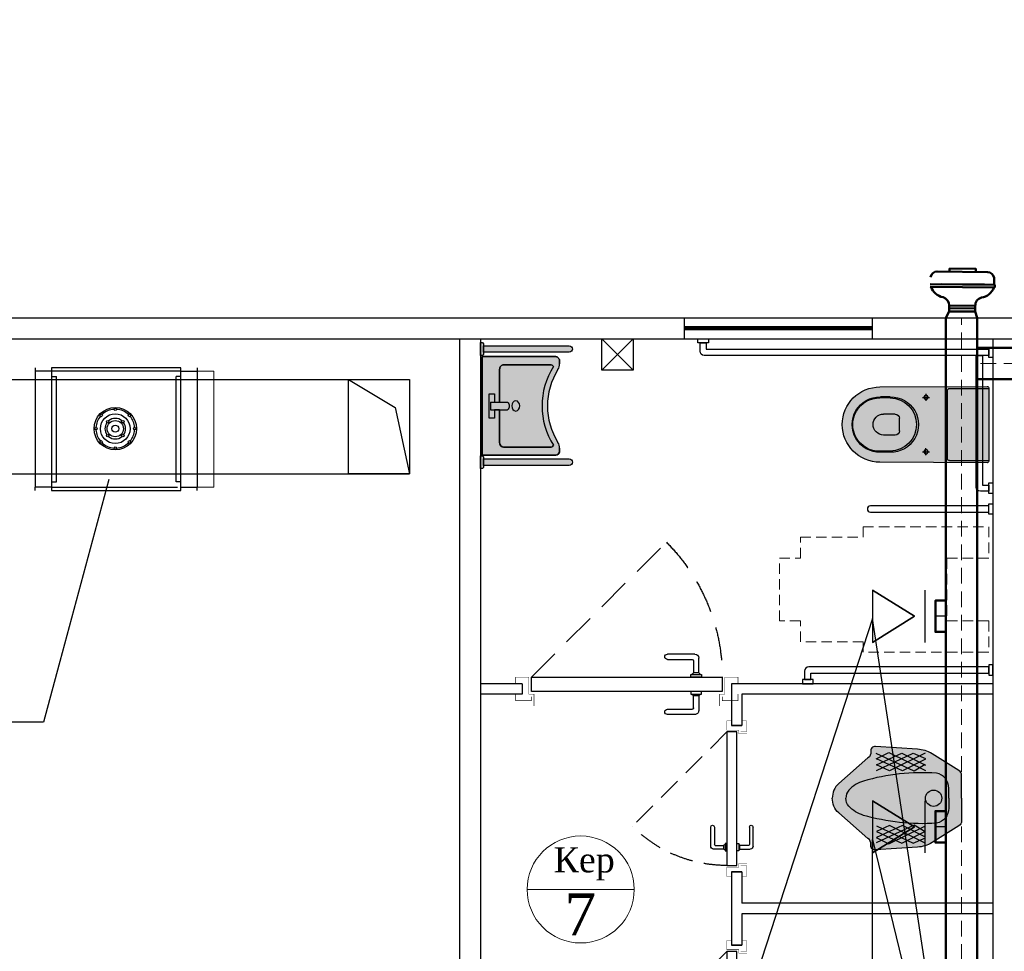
# Model space of a CAD drawing. Extents: x 4114239 to 5838486, y 780458 to 1383318.
# Tile 207 of 231: x 4562056 to 4566763, y 1290387 to 1294843. Entities that reach past the tile are written whole.
import ezdxf
from ezdxf import colors
from ezdxf.entities.mleader import LeaderData, LeaderLine
from ezdxf.math import Vec2, Vec3

# ---------------------------------------------------------------- set-up
doc = ezdxf.new("R2010")
doc.units = 0
doc.header["$MEASUREMENT"] = 0
for name, pattern in [('ACAD_ISO04W100', [30, 24, -3, 0, -3]), ('Beruniy Xref$0$DASHED', [19.049999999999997, 12.7, -6.349999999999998]), ('DASHED', [0.75, 0.5, -0.25]), ('HIDDEN', [0.375, 0.25, -0.125])]:
    doc.linetypes.add(name, pattern=pattern)
for name, color, linetype, lineweight in [('.', 7, 'Continuous', 15), ('100_FURNITURE', 15, 'Continuous', 20), ('_0', 7, 'Continuous', 15), ('Text 1', 172, 'Continuous', 25), ('Сантехника', 5, 'Continuous', 13), ('Стены', 5, 'Continuous', 30)]:
    doc.layers.add(name, color=color, linetype=linetype, lineweight=lineweight)
doc.layers.add('Oborudovan', color=7, linetype='Continuous', lineweight=50, true_color=0x73109e)
doc.layers.add('Vozduhovod', color=7, linetype='Continuous', lineweight=50, true_color=0x168d87)
for name, color, linetype in [('Аксонометрия', 7, 'Continuous'), ('Вытяжная', 5, 'Continuous'), ('Осевая линия', 7, 'ACAD_ISO04W100'), ('РАЗРЕЗ', 7, 'Continuous'), ('сан.техника', 146, 'Continuous')]:
    doc.layers.add(name, color=color, linetype=linetype)
doc.styles.add('TIEMS', font='times.ttf')
doc.styles.add('TIMES NEW', font='times.ttf')
doc.linetypes.add('GOST2.303 3', pattern='A,0.001,[1,GOST 2.303-68.shx,S=1,R=0,X=0,Y=0],-26', length=26.001)

# ---------------------------------------------------------------- blocks, each defined once
blk = doc.blocks.new('gzgzvfzdv')
at = {"layer": '.', "linetype": 'ByBlock', "lineweight": 25, "true_color": 0xffffff}
h = blk.add_hatch(color=7, dxfattribs=at)
h.dxf.hatch_style = 1
edge = h.paths.add_edge_path()
edge.add_arc((-175.5672111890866, -7.000245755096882), 7.000000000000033, 90.00008020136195, 180.3219429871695)
edge.add_line((-182.5671006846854, -7.039578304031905), (-179.9992721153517, -520.0002519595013))
edge.add_arc((0.0007278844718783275, -519.9999999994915), 180, 180.000080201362, 360.000080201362)
edge.add_line((180.0007278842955, -519.9997480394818), (182.5671203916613, -7.039067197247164))
edge.add_arc((175.5672307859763, -6.99975424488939), 6.999999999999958, -0.321782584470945, 90.00008020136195)
edge.add_line((175.5672209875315, 0.0002457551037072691), (-175.5672209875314, -0.000245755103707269))
at = {"layer": 'сан.техника'}
for p, q in [((172.630262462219, -187.5026480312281), (172.6299999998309, 0.0002416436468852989)), ((-172.6297375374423, -187.5031313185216), (-172.6299999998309, -0.0002416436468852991)), ((-172.629712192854, -205.6092823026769), (172.6302878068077, -205.6087990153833)), ((-162.6297235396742, -197.5031173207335), (162.6302764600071, -197.5026620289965)), ((-146.9995800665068, -300.0002057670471), (-112.9995800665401, -300.0001581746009)), ((-129.9995562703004, -317.0001819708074), (-129.9996038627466, -283.0001819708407)), ((147.0004199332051, -299.999794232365), (113.0004199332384, -299.9998418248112)), ((130.0004437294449, -316.9998180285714), (130.0003961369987, -282.9998180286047)), ((-132.629341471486, -470.4522601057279), (-132.629274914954, -518.0001856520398)), ((-127.6293414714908, -470.4522531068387), (-127.6292721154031, -520.0001786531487)), ((-49.9993745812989, -446.7985822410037), (-49.99929598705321, -502.9462393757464)), ((-29.99940257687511, -426.7985542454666), (30.00059742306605, -426.7984702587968)), ((50.00062541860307, -446.7984422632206), (50.00070401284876, -502.9460993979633)), ((127.6306585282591, -470.4518957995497), (127.6307278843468, -519.9998213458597)), ((132.6306585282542, -470.4518888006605), (132.6307250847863, -517.9998143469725))]:
    blk.add_line(p, q, dxfattribs=at)
blk.add_lwpolyline([(-175.5672209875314, -0.000245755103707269, 0.4158598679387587), (-182.5671006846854, -7.039578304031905), (-179.9992721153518, -520.0002519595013, 1), (180.0007278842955, -519.9997480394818), (182.5671203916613, -7.039067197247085, 0.4158598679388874), (175.5672209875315, 0.0002457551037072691)], format="xyb", close=True, dxfattribs=at)
for centre in [(-129.9995800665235, -300.000181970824), (130.0004199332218, -299.9998180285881)]:
    blk.add_circle(centre, 9.999999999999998, dxfattribs=at)
for centre, radius, start, end in [((-162.6297375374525, -187.5031173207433), 9.999999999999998, 180.0000802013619, 270.000080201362), ((162.6302624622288, -187.5026620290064), 9.999999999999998, 270.000080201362, 8.020136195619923e-05), ((0.0006552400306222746, -468.1028777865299), 132.6508033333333, 358.9853400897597, 181.0148203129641), ((0.000662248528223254, -473.1097420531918), 127.6576676, 1.192990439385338, 178.8071699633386), ((-29.9993745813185, -446.798554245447), 20, 90.00008020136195, 180.0000802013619), ((30.00062541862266, -446.7984702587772), 20, 8.020136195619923e-05, 90.00008020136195), ((0.0007040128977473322, -502.9461693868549), 49.99999999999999, 180.0000802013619, 270.000080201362), ((0.0007040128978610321, -502.9461693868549), 49.99999999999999, 270.000080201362, 8.020136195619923e-05), ((0.0007283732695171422, -520.3491966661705), 132.6508033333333, 178.9853400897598, 1.014820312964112), ((0.0007311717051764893, -522.3483965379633), 127.6516034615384, 178.9459547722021, 1.054205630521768)]:
    blk.add_arc(centre, radius, start, end, dxfattribs=at)
blk = doc.blocks.new('sdfhshsggfsfda')
at = {"layer": '100_FURNITURE', "color": 252, "linetype": 'DASHED', "lineweight": 0, "ltscale": 100}
blk.add_lwpolyline([(-150.0000011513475, -1019.999999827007), (149.9999988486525, -1020.000000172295), (149.9999989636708, -920.0000001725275), (249.9999989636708, -920.0000002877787), (249.9999993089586, -620.0000002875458), (299.9999993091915, -620.000000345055), (300, -20.00000034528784), (149.9999999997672, -20.00000017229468), (149.9999997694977, -220.0000001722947), (-150.0000002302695, -219.9999998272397), (-150.0000000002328, -19.99999982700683), (-300, -19.99999965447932), (-300.0000006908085, -619.9999996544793), (-250.0000006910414, -619.9999997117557), (-250.0000010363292, -919.9999997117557), (-150.0000010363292, -919.9999998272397)], close=True, dxfattribs=at)
blk = doc.blocks.new('dfwsgdsfgsdfgfds')
at = {"layer": 'сан.техника'}
for points in [[(-1569.99999925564, -880.0000006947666, -0.4142135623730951), (-1589.99999925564, -900.0000006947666), (-1629.999999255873, -900.0000006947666), (-1629.999999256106, -870.0000006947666), (-1599.999999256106, -870.0000006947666), (-1599.999999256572, -20.00000069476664), (-1569.999999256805, -20.00000069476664), (-1569.99999925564, -880.0000006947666)], [(-730.0000007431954, -60.00000069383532, 0.4142135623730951), (-710.0000007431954, -80.00000069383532), (-80.00000074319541, -80.00000069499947), (-80.00000074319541, -50.00000069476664), (-700.0000007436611, -50.00000069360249), (-700.0000007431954, -20.00000069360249), (-730.0000007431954, -20.00000069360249), (-730.0000007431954, -60.00000069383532)], [(-80.00000074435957, -1380.000000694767, 0.4142135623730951), (-60.00000074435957, -1400.000000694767), (-20.00000074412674, -1400.000000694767), (-20.00000074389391, -1370.000000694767), (-50.00000074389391, -1370.000000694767), (-50.00000074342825, -20.00000069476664), (-80.00000074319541, -20.00000069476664), (-80.00000074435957, -1380.000000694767)]]:
    blk.add_lwpolyline(points, format="xyb", dxfattribs=at)
for points in [[(-1609.999999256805, -6.94766640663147e-07), (-1559.999999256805, -6.945338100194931e-07), (-1559.999999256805, -20.00000069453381), (-1609.999999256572, -20.00000069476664)], [(-790.0000007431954, -6.936024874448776e-07), (-840.0000007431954, -6.933696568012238e-07), (-840.0000007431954, -20.00000069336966), (-790.0000007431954, -20.00000069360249)], [(-690.0000007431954, -6.936024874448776e-07), (-740.0000007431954, -6.936024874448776e-07), (-740.0000007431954, -20.00000069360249), (-690.0000007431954, -20.00000069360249)], [(-40.00000074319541, -6.94766640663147e-07), (-90.00000074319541, -6.945338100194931e-07), (-90.00000074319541, -20.00000069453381), (-40.00000074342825, -20.00000069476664)], [(-1649.999999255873, -910.0000006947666), (-1649.999999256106, -860.0000006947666), (-1629.999999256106, -860.0000006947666), (-1629.999999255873, -910.0000006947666)], [(-7.441267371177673e-07, -1410.000000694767), (-7.438939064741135e-07, -1360.000000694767), (-20.00000074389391, -1360.000000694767), (-20.00000074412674, -1410.000000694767)]]:
    blk.add_lwpolyline(points, close=True, dxfattribs=at)
blk.add_lwpolyline([(-830.0000007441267, -585.0000006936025), (-830.0000007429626, -20.00000069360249), (-800.0000007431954, -20.00000069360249), (-800.0000007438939, -585.0000006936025, -0.414213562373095), (-815.0000007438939, -600.0000006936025), (-815.0000007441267, -600.0000006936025, -0.4142135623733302)], format="xyb", close=True, dxfattribs=at)
blk = doc.blocks.new('asdgagasdfds')
at = {"layer": '.', "linetype": 'ByBlock', "lineweight": 25, "true_color": 0xffffff}
h = blk.add_hatch(color=7, dxfattribs=at)
h.dxf.hatch_style = 1
edge = h.paths.add_edge_path()
edge.add_line((0, 0), (0, 110.1795711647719))
edge.add_arc((-25.8147996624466, 110.1795711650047), 25.8147996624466, 359.9999999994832, 418.0286092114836)
edge.add_line((-12.14597304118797, 132.0785907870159), (-141.0807424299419, 212.5564860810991))
edge.add_arc((-215.5507470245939, 93.2470429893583), 140.6432536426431, 418.0286092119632, 448.0897771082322)
edge.add_line((-210.8626147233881, 233.812138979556), (-411.1062492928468, 247.4764866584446))
edge.add_arc((-412.5825429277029, 225.8422008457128), 21.68459742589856, 446.096267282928, 551.103730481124)
edge.add_arc((-460.2287468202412, 216.4911656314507), 26.87055271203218, 298.2408080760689, 371.10373048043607, ccw=False)
edge.add_line((-447.5141832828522, 192.8191045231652), (-587.0779278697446, 69.83999257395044))
edge.add_arc((-527.4508908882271, 2.171813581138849), 90.19072007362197, 491.3854718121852, 541.3798291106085)
edge.add_arc((-527.4508908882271, -2.171813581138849), 90.19072007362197, 538.6201708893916, 588.6145281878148)
edge.add_line((-587.0779278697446, -69.83999257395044), (-447.5141832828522, -192.8191045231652))
edge.add_arc((-460.2287468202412, -216.4911656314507), 26.87055271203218, 348.89626951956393, 421.7591919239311, ccw=False)
edge.add_arc((-412.5825429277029, -225.8422008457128), 21.68459742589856, 528.8962695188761, 633.9037327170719)
edge.add_line((-411.1062492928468, -247.4764866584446), (-210.8626147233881, -233.812138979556))
edge.add_arc((-215.5507470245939, -93.2470429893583), 140.6432536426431, 271.9102228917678, 301.9713907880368)
edge.add_line((-141.0807424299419, -212.5564860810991), (-12.14597304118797, -132.0785907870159))
edge.add_arc((-25.8147996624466, -110.1795711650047), 25.8147996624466, 301.9713907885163, 360.0000000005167)
edge.add_line((0, -110.1795711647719), (0, 0))
at = {"layer": 'сан.техника'}
for p, q in [((-408.0722536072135, 188.2643162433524), (-347.3923636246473, 218.6295285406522)), ((-226.0325884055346, 129.0521544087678), (-408.0722536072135, 214.0747488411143)), ((-406.5552557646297, 132.0886799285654), (-230.5835771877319, 215.5930116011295)), ((-406.5552557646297, 159.4173667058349), (-285.1954805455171, 215.5930116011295)), ((-347.3923636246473, 218.6295285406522), (-171.4206850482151, 132.0886799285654)), ((-174.4546807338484, 215.5930116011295), (-344.3583726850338, 130.5704171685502)), ((-285.1954805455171, 215.5930116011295), (-171.4206850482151, 157.8991039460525)), ((-230.5835771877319, 215.5930116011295), (-171.4206850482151, 189.7825790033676)), ((-282.1614848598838, 130.5704171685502), (-406.5552557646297, 188.2643162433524)), ((-344.3583726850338, 130.5704171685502), (-406.5552557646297, 159.4173667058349)), ((-171.4206850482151, 186.7460620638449), (-282.1614848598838, 130.5704171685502)), ((-174.4546807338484, 160.9356294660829), (-226.0325884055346, 129.0521544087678)), ((-226.0325884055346, -129.0521544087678), (-408.0722536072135, -214.0747488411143)), ((-344.3583726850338, -130.5704171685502), (-406.5552557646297, -159.4173667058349)), ((-282.1614848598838, -130.5704171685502), (-406.5552557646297, -188.2643162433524)), ((-406.5552557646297, -132.0886799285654), (-230.5835771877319, -215.5930116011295)), ((-347.3923636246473, -218.6295285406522), (-171.4206850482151, -132.0886799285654)), ((-174.4546807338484, -215.5930116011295), (-344.3583726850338, -130.5704171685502)), ((-171.4206850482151, -186.746062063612), (-282.1614848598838, -130.5704171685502)), ((-174.4546807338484, -160.9356294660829), (-226.0325884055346, -129.0521544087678)), ((-408.0722536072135, -188.2643162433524), (-347.3923636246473, -218.6295285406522)), ((-406.5552557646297, -159.4173667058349), (-285.1954805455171, -215.5930116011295)), ((-285.1954805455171, -215.5930116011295), (-171.4206850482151, -157.8991039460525)), ((-230.5835771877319, -215.5930116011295), (-171.4206850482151, -189.7825790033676))]:
    blk.add_line(p, q, dxfattribs=at)
for points in [[(0, 0), (0, 110.1795711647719, 0.2587507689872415), (-12.14597304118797, 132.0785907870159), (-141.0807424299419, 212.5564860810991, 0.1319240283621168), (-210.8626147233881, 233.812138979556), (-411.1062492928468, 247.4764866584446, 0.4931859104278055), (-433.8612074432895, 221.6660540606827, -0.3290875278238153), (-447.5141832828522, 192.8191045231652), (-587.0779278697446, 69.83999257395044, 0.2216688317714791), (-617.6154582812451, 0, 0.08890636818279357)], [(-60.67988998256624, 0), (-60.67988998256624, 47.06608549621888, 0.3548112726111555), (-119.8427821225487, 119.942595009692, 0.08551412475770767), (-468.7521435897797, 81.98607749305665, 0.1429113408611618), (-538.5340158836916, 37.95651751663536, 0.1797639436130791), (-553.1814982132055, 0, 0.4439485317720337)], [(0, 0), (0, -110.1795711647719, -0.2587507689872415), (-12.14597304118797, -132.0785907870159), (-141.0807424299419, -212.5564860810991, -0.1319240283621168), (-210.8626147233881, -233.812138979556), (-411.1062492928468, -247.4764866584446, -0.4931859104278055), (-433.8612074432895, -221.6660540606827, 0.3290875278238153), (-447.5141832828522, -192.8191045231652), (-587.0779278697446, -69.83999257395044, -0.2216688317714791), (-617.6154582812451, 0, -0.08890636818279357)], [(-60.67988998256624, 0), (-60.67988998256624, -47.06608549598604, -0.3548112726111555), (-119.8427821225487, -119.942595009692, -0.08551412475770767), (-468.7521435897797, -81.98607749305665, -0.1429113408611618), (-538.5340158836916, -37.95651751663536, -0.1797639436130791), (-553.1814982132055, 0, -0.4439485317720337)]]:
    blk.add_lwpolyline(points, format="xyb", dxfattribs=at)
blk.add_circle((-133.4957579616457, 0), 39.03259394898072, dxfattribs=at)
blk = doc.blocks.new('*U1886')
at = {"color": 0}
for p, q in [((-131.0000000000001, 11.79640494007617), (-141.5000000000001, 11.79640494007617)), ((-141.5000000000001, 9.796404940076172), (-132.0000000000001, 9.796404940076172)), ((-131.5000000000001, 9.296404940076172), (-131.5000000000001, 4.596404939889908)), ((-129.5000000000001, 4.596404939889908), (-129.5000000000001, 10.29640494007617)), ((-197.0000000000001, 0), (-197.0000000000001, 4.000000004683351)), ((-132.5000000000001, 3), (-132.5000000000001, 4)), ((-132.5000000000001, 4), (-128.5000000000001, 4)), ((-132.0000000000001, 4.099999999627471), (-132.0000000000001, 4)), ((-129.5000000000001, 4.599999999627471), (-131.5000000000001, 4.599999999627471)), ((-129.0000000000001, 4), (-129.0000000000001, 4.099999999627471)), ((-128.5000000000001, 4), (-128.5000000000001, 3)), ((-117.0000000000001, 0), (-117.0000000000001, 4.000000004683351)), ((-132.5000000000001, -2.5), (-132.5000000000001, -3.5)), ((-128.5000000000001, -2.5), (-132.5000000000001, -2.5)), ((-132.5000000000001, -3.5), (-128.5000000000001, -3.5)), ((-132.0000000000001, -3.599999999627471), (-132.0000000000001, -3.5)), ((-129.0000000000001, -3.5), (-129.0000000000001, -3.599999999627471)), ((-128.5000000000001, -3.5), (-128.5000000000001, -2.5)), ((-131.5000000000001, -8.796404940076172), (-131.5000000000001, -4.096404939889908)), ((-129.5000000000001, -4.099999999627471), (-131.5000000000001, -4.099999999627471)), ((-129.5000000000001, -4.096404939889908), (-129.5000000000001, -9.796404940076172)), ((-141.5000000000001, -9.296404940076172), (-132.0000000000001, -9.296404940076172)), ((-131.0000000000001, -11.29640494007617), (-141.5000000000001, -11.29640494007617))]:
    blk.add_line(p, q, dxfattribs=at)
at = {"color": 0, "linetype": 'Beruniy Xref$0$DASHED'}
blk.add_line((-193.5, -2.5), (-141.881204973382, -54.11879502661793), dxfattribs=at)
at = {"color": 0, "const_width": 0.2}
for points in [[(-199.4999999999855, 0), (-199.4999999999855, -2.499999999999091), (-194.5, -2.5), (-194.4999999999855, 3.999999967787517), (-192.4999999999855, 3.999999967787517), (-192.4999999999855, 8.499999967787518)], [(-114.5000000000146, 0), (-114.5000000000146, -2.499999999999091), (-119.5000000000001, -2.5), (-119.5000000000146, 3.999999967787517), (-121.5000000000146, 3.999999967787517), (-121.5000000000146, 8.499999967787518)], [(-193.4999999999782, 4.999999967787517), (-193.4999999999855, 6.500000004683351), (-199.4999999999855, 6.500000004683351), (-199.4999999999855, 4.000000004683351)], [(-120.5000000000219, 4.999999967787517), (-120.5000000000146, 6.500000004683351), (-114.5000000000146, 6.500000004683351), (-114.5000000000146, 4.000000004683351)]]:
    blk.add_lwpolyline(points, dxfattribs=at)
at = {"color": 0}
blk.add_lwpolyline([(-193.5, 3), (-193.5, -2.5), (-120.5000000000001, -2.5), (-120.5000000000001, 3), (-193.5, 3)], dxfattribs=at)
for centre, radius, start, end in [((-141.5000000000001, 10.79640494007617), 1, 90.00000000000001, 270), ((-131.0000000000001, 10.29640494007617), 1.5, 0, 90.00000000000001), ((-132.0000000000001, 9.296404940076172), 0.5, 0, 90.00000000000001), ((-131.5000000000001, 4.099999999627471), 0.5, 90.00000000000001, 180), ((-129.5000000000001, 4.099999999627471), 0.5, 0, 90.00000000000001), ((-131.5000000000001, -3.599999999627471), 0.5, 180, 270), ((-129.5000000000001, -3.599999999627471), 0.5, 270, 0), ((-141.5000000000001, -10.29640494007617), 1, 90.00000000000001, 270), ((-132.0000000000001, -8.796404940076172), 0.5, 270, 0), ((-131.0000000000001, -9.796404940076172), 1.5, 270, 0)]:
    blk.add_arc(centre, radius, start, end, dxfattribs=at)
at = {"color": 0, "linetype": 'Beruniy Xref$0$DASHED'}
blk.add_arc((-193.5, -2.5), 73, 315.0000000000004, 0, dxfattribs=at)
blk = doc.blocks.new('*U1887')
at = {"color": 0, "linetype": 'Beruniy Xref$0$DASHED'}
blk.add_line((-193.5, 2.5), (-141.881204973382, 54.11879502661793), dxfattribs=at)
at = {"color": 0}
for p, q in [((-131.0000000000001, 11.29640494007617), (-141.5000000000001, 11.29640494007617)), ((-141.5000000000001, 9.296404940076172), (-132.0000000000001, 9.296404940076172)), ((-131.5000000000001, 8.796404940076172), (-131.5000000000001, 4.096404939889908)), ((-129.5000000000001, 4.096404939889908), (-129.5000000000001, 9.796404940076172)), ((-197.0000000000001, 0), (-197.0000000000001, -5.714285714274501)), ((-132.5000000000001, 2.5), (-132.5000000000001, 3.5)), ((-132.5000000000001, 3.5), (-128.5000000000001, 3.5)), ((-128.5000000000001, 2.5), (-132.5000000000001, 2.5)), ((-132.0000000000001, 3.599999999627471), (-132.0000000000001, 3.5)), ((-129.5000000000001, 4.099999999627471), (-131.5000000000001, 4.099999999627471)), ((-129.0000000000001, 3.5), (-129.0000000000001, 3.599999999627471)), ((-128.5000000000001, 3.5), (-128.5000000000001, 2.5)), ((-117.0000000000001, 0), (-117.0000000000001, -5.714285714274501)), ((-132.5000000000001, -3), (-132.5000000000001, -4)), ((-132.5000000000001, -4), (-128.5000000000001, -4)), ((-132.0000000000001, -4.099999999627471), (-132.0000000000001, -4)), ((-131.5000000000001, -9.296404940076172), (-131.5000000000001, -4.596404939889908)), ((-129.5000000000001, -4.599999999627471), (-131.5000000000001, -4.599999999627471)), ((-129.5000000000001, -4.596404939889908), (-129.5000000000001, -10.29640494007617)), ((-129.0000000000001, -4), (-129.0000000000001, -4.099999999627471)), ((-128.5000000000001, -4), (-128.5000000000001, -3)), ((-141.5000000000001, -9.796404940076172), (-132.0000000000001, -9.796404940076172)), ((-131.0000000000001, -11.79640494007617), (-141.5000000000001, -11.79640494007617))]:
    blk.add_line(p, q, dxfattribs=at)
at = {"color": 0, "const_width": 0.2}
for points in [[(-199.4999999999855, 0), (-199.4999999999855, 2.499999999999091), (-194.5, 2.5), (-194.4999999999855, -3.999999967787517), (-192.4999999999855, -3.999999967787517), (-192.4999999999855, -8.499999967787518)], [(-114.5000000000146, 0), (-114.5000000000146, 2.499999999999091), (-119.5000000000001, 2.5), (-119.5000000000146, -3.999999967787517), (-121.5000000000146, -3.999999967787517), (-121.5000000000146, -8.499999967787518)], [(-193.4999999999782, -4.999999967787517), (-193.4999999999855, -8.214285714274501), (-199.4999999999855, -8.214285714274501), (-199.4999999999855, -5.714285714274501)], [(-120.5000000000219, -4.999999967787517), (-120.5000000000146, -8.214285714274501), (-114.5000000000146, -8.214285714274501), (-114.5000000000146, -5.714285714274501)]]:
    blk.add_lwpolyline(points, dxfattribs=at)
at = {"color": 0}
blk.add_lwpolyline([(-193.5, -3), (-193.5, 2.5), (-120.5000000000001, 2.5), (-120.5000000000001, -3), (-193.5, -3)], dxfattribs=at)
at = {"color": 0, "linetype": 'Beruniy Xref$0$DASHED'}
blk.add_arc((-193.5, 2.5), 73, 0, 44.99999999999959, dxfattribs=at)
at = {"color": 0}
for centre, radius, start, end in [((-141.5000000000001, 10.29640494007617), 1, 90, 270), ((-131.0000000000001, 9.796404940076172), 1.5, 0, 90), ((-132.0000000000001, 8.796404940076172), 0.5, 0, 90), ((-131.5000000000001, 3.599999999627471), 0.5, 90, 180), ((-129.5000000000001, 3.599999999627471), 0.5, 0, 90), ((-131.5000000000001, -4.099999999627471), 0.5, 180, 270), ((-129.5000000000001, -4.099999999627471), 0.5, 270, 0), ((-141.5000000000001, -10.79640494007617), 1, 90, 270), ((-132.0000000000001, -9.296404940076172), 0.5, 270, 0), ((-131.0000000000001, -10.29640494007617), 1.5, 270, 0)]:
    blk.add_arc(centre, radius, start, end, dxfattribs=at)
blk = doc.blocks.new('21')
at = {"layer": '.', "lineweight": 30, "transparency": 33554687}
h = blk.add_hatch(color=1, dxfattribs=at)
h.dxf.hatch_style = 1
h.set_gradient(color1=(255, 255, 255), one_color=1, tint=1)
h.paths.add_polyline_path([(3499544.730136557, -1424689.234497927), (3499557.430136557, -1424689.234497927), (3499557.430136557, -1424613.034497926), (3499544.730136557, -1424613.034497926), (3499538.380136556, -1424619.384497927), (3499538.380136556, -1424682.884497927)])
edge = h.paths.add_edge_path()
edge.add_line((3499538.380136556, -1424670.181612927), (3499538.380136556, -1424632.087382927))
edge.add_line((3499538.380136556, -1424632.087382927), (3499026.380136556, -1424632.087382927))
edge.add_arc((3499026.380136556, -1424651.134497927), 19.04711499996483, 89.99999999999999, 270)
edge.add_line((3499026.380136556, -1424670.181612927), (3499538.380136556, -1424670.181612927))
blk.add_lwpolyline([(3499544.730136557, -1424689.234497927), (3499557.430136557, -1424689.234497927), (3499557.430136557, -1424613.034497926), (3499544.730136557, -1424613.034497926), (3499538.380136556, -1424619.384497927), (3499538.380136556, -1424682.884497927)], close=True)
blk.add_lwpolyline([(3499538.380136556, -1424670.181612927), (3499538.380136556, -1424632.087382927), (3499026.380136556, -1424632.087382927, 1), (3499026.380136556, -1424670.181612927)], format="xyb", close=True)
at = {"layer": '_0', "color": 0, "lineweight": 25}
for points in [[(3499557.430136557, -1424613.034497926), (3499544.730136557, -1424613.034497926), (3499538.380136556, -1424619.384497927), (3499538.380136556, -1424682.884497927), (3499544.730136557, -1424689.234497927), (3499557.430136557, -1424689.234497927)], [(3499557.430136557, -1424613.034497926), (3499557.430136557, -1424689.234497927)], [(3499026.380136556, -1424670.181612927), (3499538.380136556, -1424670.181612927), (3499538.380136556, -1424632.087382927), (3499026.380136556, -1424632.087382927)]]:
    blk.add_lwpolyline(points, dxfattribs=at)
blk.add_lwpolyline([(3499538.380136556, -1424632.087382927), (3499538.380136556, -1424670.181612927)], close=True, dxfattribs=at)
blk.add_arc((3499026.380136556, -1424651.134497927), 19.04711499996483, 90, 270, dxfattribs=at)
blk = doc.blocks.new('Rac7')
at = {"layer": '.', "lineweight": 30, "transparency": 33554687}
h = blk.add_hatch(color=1, dxfattribs=at)
h.dxf.hatch_style = 1
h.set_gradient(color1=(255, 255, 255), one_color=1, tint=1)
edge = h.paths.add_edge_path()
edge.add_line((-38988.30350479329, -23808.42117611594), (-38999.94733869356, -23808.42117611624))
edge.add_arc((-38999.94733869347, -23868.42117611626), 60.00000000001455, 90.00000000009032, 122.2280471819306)
edge.add_arc((-39230.96035782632, -23501.9766628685), 373.1842521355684, 237.7719528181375, 302.22804718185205, ccw=False)
edge.add_arc((-39461.97337695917, -23868.42117611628), 60.00000000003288, 57.77195281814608, 89.99999999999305)
edge.add_line((-39461.97337695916, -23808.42117611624), (-39473.61721086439, -23808.42117611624))
edge.add_ellipse((-39473.61721085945, -23829.60549407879), major_axis=(-26.96185922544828, -9.842192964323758e-12), ratio=0.7857142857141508, start_angle=269.9999999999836, end_angle=359.9999999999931)
edge.add_line((-39500.5790700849, -23829.60549407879), (-39500.5790700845, -24232.10769044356))
edge.add_line((-39500.5790700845, -24232.10769044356), (-38961.34164556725, -24232.10769044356))
edge.add_line((-38961.34164556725, -24232.10769044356), (-38961.34164556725, -23829.60549408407))
edge.add_ellipse((-38988.30350479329, -23829.60549407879), major_axis=(-26.96185922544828, -9.842192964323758e-12), ratio=0.7857142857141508, start_angle=179.9999999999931, end_angle=269.9999999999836)
at = {"lineweight": 25}
for p, q in [((-39461.97337695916, -23808.42117611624), (-39473.61721086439, -23808.42117611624)), ((-39473.61721085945, -23808.42117611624), (-39461.97337695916, -23808.42117611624)), ((-38988.30350479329, -23808.42117611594), (-38999.94733869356, -23808.42117611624)), ((-38999.94733869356, -23808.42117611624), (-38988.30350479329, -23808.42117611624)), ((-39500.5790700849, -23829.60549407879), (-39500.5790700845, -24232.10769044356)), ((-39500.5790700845, -24232.10769044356), (-39500.5790700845, -23829.60549407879)), ((-39456.5234781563, -24114.9241397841), (-39456.52347815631, -23859.14371952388)), ((-39456.5234781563, -23859.14371952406), (-39456.5234781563, -24114.924139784)), ((-39005.3972374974, -23859.14371952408), (-39005.39723749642, -24114.92413978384)), ((-39005.39723749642, -24114.92413978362), (-39005.3972374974, -23859.14371952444)), ((-38961.34164556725, -24232.10769044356), (-38961.34164556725, -23829.60549408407)), ((-38961.34164556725, -23829.60549407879), (-38961.34164556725, -24232.10769044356)), ((-39252.52984520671, -24136.10845774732), (-39429.56161893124, -24136.10845774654)), ((-39429.56161893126, -24136.10845774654), (-39252.52984520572, -24136.10845774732)), ((-39252.52984520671, -24185.89597805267), (-39252.52984520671, -24093.57448542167)), ((-39252.52984520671, -24164.01005671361), (-39252.52984520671, -24136.10845774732)), ((-39209.39087044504, -24185.89597805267), (-39209.39087044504, -24093.57448542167)), ((-39032.35909672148, -24136.10845774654), (-39209.39087044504, -24136.10845774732)), ((-39209.39087044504, -24136.10845774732), (-39209.39087044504, -24164.01005671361)), ((-39209.39087044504, -24136.10845774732), (-39032.35909672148, -24136.10845774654)), ((-39297.04374571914, -24193.54828215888), (-39297.04374571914, -24164.01005671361)), ((-39297.04374571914, -24164.01005671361), (-39252.52984520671, -24164.01005671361)), ((-39297.04374571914, -24164.01005671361), (-39252.52984520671, -24164.01005671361)), ((-39297.04374571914, -24193.54828215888), (-39297.04374571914, -24164.01005671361)), ((-39164.87696993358, -24193.54828215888), (-39297.04374571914, -24193.54828215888)), ((-39164.87696993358, -24193.54828215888), (-39297.04374571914, -24193.54828215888)), ((-39252.52984520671, -24185.89597805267), (-39209.39087044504, -24185.89597805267)), ((-39209.39087044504, -24164.01005671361), (-39164.87696993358, -24164.01005671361)), ((-39209.39087044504, -24164.01005671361), (-39164.87696993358, -24164.01005671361)), ((-39164.87696993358, -24164.01005671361), (-39164.87696993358, -24193.54828215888)), ((-39164.87696993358, -24164.01005671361), (-39164.87696993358, -24193.54828215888)), ((-39500.5790700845, -24232.10769044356), (-38961.34164556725, -24232.10769044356)), ((-38961.34164556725, -24232.10769044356), (-39500.5790700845, -24232.10769044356))]:
    blk.add_line(p, q, dxfattribs=at)
for centre, radius, start, end in [((-39461.97337695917, -23868.42117611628), 60.00000000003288, 57.77195281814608, 89.99999999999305), ((-39461.97337695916, -23868.42117611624), 60, 57.77195281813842, 90), ((-39230.96035782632, -23501.9766628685), 373.1842521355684, 237.7719528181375, 302.228047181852), ((-39230.96035782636, -23501.97666286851), 373.1842521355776, 237.7719528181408, 302.2280471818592), ((-38999.94733869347, -23868.42117611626), 60.00000000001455, 90.00000000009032, 122.2280471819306), ((-38999.94733869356, -23868.42117611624), 60, 90, 122.2280471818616), ((-39230.96035782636, -23501.97666286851), 402.7224775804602, 237.7087416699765, 302.2912583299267), ((-39230.96035782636, -23501.97666286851), 402.7224775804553, 237.708741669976, 302.2912583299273)]:
    blk.add_arc(centre, radius, start, end, dxfattribs=at)
for centre, major_axis, ratio, start_param, end_param in [((-39473.61721085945, -23829.60549407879), (-26.96185922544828, -9.842192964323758e-12), 0.7857142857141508, 4.712388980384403, 6.283185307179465), ((-38988.30350479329, -23829.60549407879), (-26.96185922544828, -9.842192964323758e-12), 0.7857142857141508, 3.141592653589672, 4.712388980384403), ((-39429.56161893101, -23859.14371952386), (-26.96185922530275, -1.743337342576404e-11), 0.7857142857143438, 5.37293991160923, 6.28318530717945), ((-39032.359096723, -23859.14371952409), (-26.9618592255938, -1.341028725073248e-11), 0.7857142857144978, 3.141592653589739, 4.051838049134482), ((-39429.56161893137, -24114.9241397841), (-26.96185922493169, -8.477217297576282e-12), 0.7857142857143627, 6.283185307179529, 7.853981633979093), ((-39032.3590967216, -24114.9241397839), (-26.96185922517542, 4.088171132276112e-12), 0.7857142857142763, 7.85398163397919, 9.424777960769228)]:
    blk.add_ellipse(centre, major_axis=major_axis, ratio=ratio, start_param=start_param, end_param=end_param, dxfattribs=at)
at = {"lineweight": 25, "extrusion": (0, 0, -1)}
for centre, major_axis, ratio, start_param, end_param in [((-39473.61721085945, -23829.60549407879), (-26.96185922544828, -9.842192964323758e-12), 0.7857142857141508, 1.211384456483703e-13, 1.570796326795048), ((-38988.30350479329, -23829.60549407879), (-26.96185922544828, -9.842192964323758e-12), 0.7857142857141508, 1.570796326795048, 3.141592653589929), ((-39429.56161893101, -23859.14371952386), (-26.96185922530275, -1.743337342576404e-11), 0.7857142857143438, 1.360184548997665e-13, 0.9102453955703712), ((-39032.359096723, -23859.14371952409), (-26.9618592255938, -1.341028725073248e-11), 0.7857142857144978, 2.231347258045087, 3.141592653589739), ((-39231.00426818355, -24048.02331776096), (27.85480897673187, -3.253154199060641e-13), 0.7857142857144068, -3.141592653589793, 3.141592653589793), ((-39230.96035782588, -24104.03082472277), (-25.34457466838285, -1.224571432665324e-11), 0.7857142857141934, 0.5528155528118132, 2.588777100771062), ((-39429.56161893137, -24114.9241397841), (-26.96185922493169, -8.477217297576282e-12), 0.7857142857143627, -1.570796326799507, 5.670513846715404e-14), ((-39032.3590967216, -24114.9241397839), (-26.96185922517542, 4.088171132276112e-12), 0.7857142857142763, -3.141592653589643, -1.570796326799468)]:
    blk.add_ellipse(centre, major_axis=major_axis, ratio=ratio, start_param=start_param, end_param=end_param, dxfattribs=at)
blk.add_ellipse((-39231.00426818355, -24048.02331776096), major_axis=(-27.85480897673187, 3.253154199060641e-13), ratio=0.7857142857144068, dxfattribs=at)
blk = doc.blocks.new('fffffffffffffffffffffffffffddddddddfz')
at = {"color": 0}
blk.add_lwpolyline([(3133299.413927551, 2648111.857663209), (3133449.413927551, 2648111.857663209), (3133449.413927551, 2647961.857663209), (3133299.413927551, 2647961.857663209)], close=True, dxfattribs=at)
for points in [[(3133449.413927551, 2648111.857663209), (3133299.413927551, 2647961.857663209)], [(3133449.413927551, 2647961.857663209), (3133299.413927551, 2648111.857663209)]]:
    blk.add_lwpolyline(points, dxfattribs=at)
blk = doc.blocks.new('fgfgfggggggggggggggggggdffx')
at = {"color": 0}
for points in [[(3169449.087195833, 2635249.357663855), (3169549.190223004, 2635249.357663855)], [(3169449.087195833, 2634349.357663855), (3169549.315949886, 2634349.357663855)]]:
    blk.add_lwpolyline(points, dxfattribs=at)
at = {"color": 5, "const_width": 20}
blk.add_lwpolyline([(3169499.20157286, 2634349.357663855), (3169499.20157286, 2635249.357663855)], dxfattribs=at)
blk = doc.blocks.new('поро')
at = {"lineweight": 30, "ltscale": 100}
for p, q in [((1094389.996423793, 8259.282114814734), (1094389.996423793, 8238.657489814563)), ((1095367.992823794, 8259.282114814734), (1095367.992823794, 8238.657489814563)), ((1094389.996423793, 8238.657489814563), (1094389.996423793, 7538.657489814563)), ((1095367.992823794, 8238.657489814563), (1095367.992823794, 7538.657489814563)), ((1094389.996423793, 7518.032864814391), (1094389.996423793, 7538.657489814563)), ((1095367.992823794, 7518.032864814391), (1095367.992823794, 7538.657489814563))]:
    blk.add_line(p, q, dxfattribs=at)
at = {"linetype": 'GOST2.303 3', "lineweight": 30, "ltscale": 2}
for p, q in [((1094488.994623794, 8238.657489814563), (1094389.996423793, 8238.657489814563)), ((1095268.994623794, 8238.657489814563), (1095367.992823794, 8238.657489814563)), ((1094488.994623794, 7538.657489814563), (1094389.996423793, 7538.657489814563)), ((1095268.994623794, 7538.657489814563), (1095367.992823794, 7538.657489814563))]:
    blk.add_line(p, q, dxfattribs=at)
at = {"color": 3, "ltscale": 100}
for p, q in [((1094389.996423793, 7538.657489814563), (1094389.996423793, 8238.657489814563)), ((1095367.992823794, 8238.657489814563), (1095467.992823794, 8238.657489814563)), ((1095467.992823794, 7538.657489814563), (1095467.992823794, 8238.657489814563)), ((1095367.992823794, 7538.657489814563), (1095467.992823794, 7538.657489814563))]:
    blk.add_line(p, q, dxfattribs=at)
at = {"lineweight": 25, "ltscale": 100}
for p, q in [((1094488.994623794, 8206.282714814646), (1094517.869098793, 8206.282714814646)), ((1094517.869098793, 7571.032264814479), (1094517.869098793, 8206.282714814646)), ((1095268.994623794, 8206.282714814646), (1095240.120148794, 8206.282714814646)), ((1095240.120148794, 7571.032264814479), (1095240.120148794, 8206.282714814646)), ((1094488.994623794, 7571.032264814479), (1094517.869098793, 7571.032264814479)), ((1095268.994623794, 7571.032264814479), (1095240.120148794, 7571.032264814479))]:
    blk.add_line(p, q, dxfattribs=at)
at = {"lineweight": 30, "ltscale": 100}
for points in [[(1095268.994623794, 8258.657489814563), (1094488.994623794, 8258.657489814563)], [(1094488.994623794, 8258.657489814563), (1094488.994623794, 7518.657489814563)], [(1095268.994623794, 7518.657489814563), (1095268.994623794, 8258.657489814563)], [(1095268.994623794, 8238.657489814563), (1094488.994623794, 8238.657489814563)], [(1094488.994623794, 7538.657489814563), (1095248.994623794, 7538.657489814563)], [(1094488.994623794, 7518.657489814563), (1095268.994623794, 7518.657489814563)]]:
    blk.add_lwpolyline(points, dxfattribs=at)
at = {"color": 0, "lineweight": 30, "ltscale": 100}
for centre, radius in [((1094873.09687936, 7891.260124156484), 128.3535320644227), ((1094787.595278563, 7971.036337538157), 7.386121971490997), ((1094873.09687936, 7891.260124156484), 89.71963681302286), ((1094873.09687936, 8008.199287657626), 7.386121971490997), ((1094958.598480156, 7971.036337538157), 7.386121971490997), ((1094827.61121606, 7933.699960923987), 7.386121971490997), ((1094873.09687936, 7891.260124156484), 49.2307411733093), ((1094873.09687936, 7891.260124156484), 20.9097306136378), ((1094918.582542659, 7933.699960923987), 7.386121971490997), ((1094756.157715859, 7891.260124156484), 7.386121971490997), ((1094827.61121606, 7848.820287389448), 7.386121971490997), ((1094918.582542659, 7848.820287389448), 7.386121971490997), ((1094990.036042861, 7891.260124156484), 7.386121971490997), ((1094787.595278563, 7811.483910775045), 7.386121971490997), ((1094958.598480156, 7811.483910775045), 7.386121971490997), ((1094873.09687936, 7774.320960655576), 7.386121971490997)]:
    blk.add_circle(centre, radius, dxfattribs=at)
for radius, start, end in [(116.939163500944, 140.6035123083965, 176.3804769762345), (116.939163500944, 93.61952301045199, 133.3644662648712), (116.939163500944, 46.63553373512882, 86.38047698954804), (116.939163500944, 3.619523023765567, 39.3964876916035), (62.21000973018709, 143.7906523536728, 216.2093476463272), (62.21000973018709, 49.82267379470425, 130.1773262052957), (62.21000973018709, 323.7906523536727, 36.20934764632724), (116.939163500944, 183.6195230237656, 219.3964876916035), (62.21000973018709, 229.8226737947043, 310.1773262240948), (116.939163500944, 320.6035123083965, 356.3804769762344), (116.939163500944, 226.6355337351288, 266.3804769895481), (116.939163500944, 273.619523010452, 313.3644662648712)]:
    blk.add_arc((1094873.09687936, 7891.260124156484), radius, start, end, dxfattribs=at)
blk = doc.blocks.new('*U2034')
at = {"color": 0, "linetype": 'ByBlock', "lineweight": 50, "ltscale": 100}
blk.add_lwpolyline([(0, 75), (0, -75), (50, -75.00000000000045), (50, 74.99999999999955)], close=True, dxfattribs=at)
at = {"layer": 'Аксонометрия', "ltscale": 5}
blk.add_line((0, 0), (50, 0), dxfattribs=at)
at = {"layer": 'Осевая линия', "ltscale": 2}
blk.add_line((0, 0), (50, 0), dxfattribs=at)
blk = doc.blocks.new('*U2035')
at = {"color": 0, "linetype": 'Continuous', "lineweight": -2}
for p, q in [((-125, 0), (125, 0)), ((-125, -250), (1.4210854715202e-14, -50)), ((1.4210854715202e-14, -50), (125, -250)), ((-125, -250), (125, -250))]:
    blk.add_line(p, q, dxfattribs=at)
at = {"layer": 'Аксонометрия'}
for p, q in [((-125, 0), (125, 0)), ((1.4210854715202e-14, -50), (-125, -250)), ((125, -250), (1.4210854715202e-14, -50)), ((-125, -250), (125, -250))]:
    blk.add_line(p, q, dxfattribs=at)
blk = doc.blocks.new('_None')

msp = doc.modelspace()

# ---------------------------------------------------------------- linework, layer by layer
for p, q in [((4533814.780194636, 1293121.345781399), (4563919.965585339, 1293121.345781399)), ((4559633.334312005, 1292671.345781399), (4563919.965585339, 1292671.3457814))]:
    msp.add_line(p, q)
at = {"lineweight": 0, "ltscale": 100}
msp.add_line((4564993.707944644, 1290683.242063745), (4564481.707944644, 1290683.242063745), dxfattribs=at)
at = {"color": 0}
for points in [[(4561551.747044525, 1277217.338717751), (4533239.058298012, 1277217.338717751), (4533239.058298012, 1293417.338717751), (4569589.286975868, 1293417.338717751), (4569588.117961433, 1285117.336222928)], [(4561551.737669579, 1277317.338717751), (4533339.058298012, 1277317.338717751), (4533339.058298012, 1293317.338717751), (4569489.272890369, 1293317.338717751), (4569488.274524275, 1285117.336222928)], [(4564158.172566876, 1293317.338717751), (4564158.172566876, 1288167.334921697)], [(4564258.172566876, 1293317.338717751), (4564258.172566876, 1288167.347421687)], [(4566708.264433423, 1293317.338717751), (4566708.264433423, 1288167.338717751)]]:
    msp.add_lwpolyline(points, dxfattribs=at)
msp.add_lwpolyline([(4533339.058298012, 1293317.338717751), (4564158.172566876, 1293317.338717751), (4564158.172566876, 1277317.338717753), (4533339.058298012, 1277317.338717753)], close=True, dxfattribs=at)
at = {"color": 1}
msp.add_lwpolyline([(4563919.965585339, 1292671.3457814), (4563627.725632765, 1292671.3457814), (4563627.725632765, 1293121.345781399), (4563919.965585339, 1293121.345781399)], close=True, dxfattribs=at)
msp.add_lwpolyline([(4563627.725632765, 1293121.345781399), (4563850.641889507, 1292988.239880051), (4563919.965585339, 1292671.3457814)], dxfattribs=at)
at = {"lineweight": 25, "ltscale": 75}
for points in [[(4562481.616306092, 1292643.699477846), (4562169.776124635, 1291483.350190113)], [(4562169.776124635, 1291483.350190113), (4559722.901124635, 1291483.350190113)]]:
    msp.add_lwpolyline(points, dxfattribs=at)
at = {"layer": 'Oborudovan'}
for p, q in [((4566439.900590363, 1293638.132178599), (4566683.533599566, 1293635.583427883)), ((4566407.948500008, 1293578.408065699), (4566717.338964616, 1293575.175057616)), ((4566463.117084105, 1293577.856401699), (4566667.57972389, 1293575.719847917)), ((4566717.338964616, 1293575.175057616), (4566717.201502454, 1293562.020286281)), ((4566624.149826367, 1293461.858409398), (4566498.749319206, 1293463.16879514))]:
    msp.add_line(p, q, dxfattribs=at)
at = {"layer": 'Oborudovan', "ltscale": 10}
for p, q in [((4566713.635060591, 1293575.213761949), (4566713.987053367, 1293608.898555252)), ((4566407.811037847, 1293565.253294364), (4566717.201502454, 1293562.020286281)), ((4566498.749319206, 1293463.16879514), (4566498.87822416, 1293475.504663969)), ((4566498.87822416, 1293475.504663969), (4566624.278731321, 1293474.194278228)), ((4566624.149826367, 1293461.858409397), (4566624.278731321, 1293474.194278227))]:
    msp.add_line(p, q, dxfattribs=at)
at = {"layer": 'Oborudovan'}
for points in [[(4566500.951458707, 1293637.491140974), (4566501.110682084, 1293652.728404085), (4566626.065294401, 1293651.422677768), (4566625.906071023, 1293636.185414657)], [(4566624.149826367, 1293461.858409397), (4566623.99060299, 1293446.621146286), (4566498.812062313, 1293447.929212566), (4566498.749319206, 1293463.16879514)]]:
    msp.add_lwpolyline(points, dxfattribs=at)
for centre, radius, start, end in [((4566440.926062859, 1293606.907467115), 31.24154607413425, 86.79430072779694, 170.4812336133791), ((4566682.700268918, 1293603.912846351), 31.68154312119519, 9.05424597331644, 90.33217327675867), ((4566485.82350899, 1293592.261742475), 78.41969622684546, 200.1815690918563, 258.1691885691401), ((4566642.301726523, 1293588.445162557), 75.64969338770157, 278.3136835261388, 339.5889197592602), ((4566458.835171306, 1293476.952700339), 40.06922623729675, 357.9289731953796, 74.19928212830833), ((4566661.827485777, 1293476.934296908), 37.64859444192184, 103.1848226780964, 184.1736067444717)]:
    msp.add_arc(centre, radius, start, end, dxfattribs=at)
at = {"layer": 'Text 1', "linetype": 'HIDDEN', "lineweight": 5, "ltscale": 300}
for p, q in [((4566558.227822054, 1289558.668564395), (4566558.227822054, 1293417.338717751)), ((4568748.744124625, 1293198.789346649), (4566633.227822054, 1293198.789346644))]:
    msp.add_line(p, q, dxfattribs=at)
at = {"layer": 'Vozduhovod'}
for p, q in [((4566498.812062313, 1293447.929212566), (4566483.231916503, 1293417.338717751)), ((4566623.99060299, 1293446.621146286), (4566633.223727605, 1293417.338717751)), ((4566483.227822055, 1293417.338717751), (4566483.227822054, 1290565.509984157)), ((4566633.227822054, 1293417.338717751), (4566633.227822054, 1289558.668564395)), ((4566633.227822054, 1293273.789346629), (4568748.744124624, 1293273.789346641)), ((4568748.744124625, 1293123.789346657), (4566633.227822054, 1293123.789346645)), ((4566483.227822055, 1292469.781954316), (4566483.227822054, 1289558.668564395))]:
    msp.add_line(p, q, dxfattribs=at)
at = {"layer": 'РАЗРЕЗ', "color": 5, "linetype": 'ByBlock', "lineweight": 25, "ltscale": 2}
for p, q in [((4564458.264433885, 1291667.33871778), (4564258.264433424, 1291667.338717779)), ((4564458.264433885, 1291667.338718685), (4564458.264433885, 1291617.338718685)), ((4566708.264433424, 1291667.338717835), (4565458.264433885, 1291667.338717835)), ((4564458.264433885, 1291617.338717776), (4564258.264433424, 1291617.338717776)), ((4566708.264433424, 1291617.338717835), (4565508.264433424, 1291617.338717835)), ((4565508.264433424, 1291467.338717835), (4565458.264433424, 1291467.338717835)), ((4565508.264433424, 1290767.338717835), (4565458.264433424, 1290767.338717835)), ((4566708.264433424, 1290617.338717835), (4565508.264433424, 1290617.338717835)), ((4566708.264433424, 1290567.338717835), (4565508.264433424, 1290567.338717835)), ((4565508.264433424, 1290417.338717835), (4565458.264433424, 1290417.338717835))]:
    msp.add_line(p, q, dxfattribs=at)
for points in [[(4565458.264433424, 1291617.338717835), (4565458.264433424, 1291467.338717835)], [(4565508.264433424, 1291617.338717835), (4565508.264433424, 1291467.338717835)], [(4565458.264433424, 1290767.338717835), (4565458.264433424, 1290417.338717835)], [(4565508.264433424, 1290767.338717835), (4565508.264433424, 1290617.338717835)], [(4565508.264433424, 1290567.338717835), (4565508.264433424, 1290417.338717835)]]:
    msp.add_lwpolyline(points, dxfattribs=at)
at = {"layer": 'Стены', "color": 0, "linetype": 'ByBlock', "lineweight": 0, "ltscale": 100}
msp.add_circle((4564737.707944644, 1290683.242063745), 256, dxfattribs=at)

# ---------------------------------------------------------------- block references
at = {"color": 0, "xscale": -1, "rotation": 270}
msp.add_blockref('fgfgfggggggggggggggggggdffx', (1930883.906769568, -1876131.748478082), dxfattribs=at)
at = {"color": 1, "lineweight": 30, "xscale": -0.8, "yscale": 0.8, "zscale": 0.8}
for p in [(7363904.208542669, 2432988.72343716), (7363904.208542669, 2432447.766316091)]:
    msp.add_blockref('21', p, dxfattribs=at)
at = {"color": 0}
msp.add_blockref('fffffffffffffffffffffffffffddddddddfz', (1431539.644370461, -1354794.518945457), dxfattribs=at)
at = {"color": 216, "lineweight": 30}
for name, p, xscale, yscale, zscale, rotation in [('*U1886', (4566920.764433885, 1291667.338715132), -12.49999999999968, 12.49999999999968, 12.49999999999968, 179.9999998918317), ('*U1887', (4565458.26443017, 1289743.588717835), -8.749999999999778, 8.749999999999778, 8.749999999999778, 89.99999989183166), ('*U1887', (4565458.26443017, 1288693.588717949), -8.749999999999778, 8.749999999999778, 8.749999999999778, 89.99999989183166)]:
    msp.add_blockref(name, p, dxfattribs=dict(at, xscale=xscale, yscale=yscale, zscale=zscale, rotation=rotation))
at = {"color": 1, "linetype": 'ByBlock'}
msp.add_blockref('asdgagasdfds', (4566558.264425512, 1291119.737543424), dxfattribs=at)
at = {"layer": '_0', "color": 5, "xscale": 0.7922192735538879, "yscale": 0.7922192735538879, "zscale": 0.7922192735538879}
msp.add_blockref('поро', (3695133.27840717, 1286635.354018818), dxfattribs=at)
at = {"layer": 'Vozduhovod', "rotation": 180}
for p in [(4566483.227822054, 1291989.665694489), (4566483.227822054, 1290982.824274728)]:
    msp.add_blockref('*U2034', p, dxfattribs=at)
at = {"layer": 'Вытяжная', "linetype": 'Continuous', "lineweight": -2, "rotation": 270}
for p in [(4566383.227822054, 1291989.665694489), (4566383.227822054, 1290982.824274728)]:
    msp.add_blockref('*U2035', p, dxfattribs=at)
at = {"layer": 'сан.техника', "xscale": -1, "rotation": 270}
for name, p in [('dfwsgdsfgsdfgfds', (4566708.264434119, 1293317.338718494)), ('gzgzvfzdv', (4566688.292676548, 1292906.599589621)), ('sdfhshsggfsfda', (4566708.264434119, 1292117.338718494))]:
    msp.add_blockref(name, p, dxfattribs=at)
at = {"layer": 'Сантехника', "color": 0, "lineweight": -2, "xscale": 0.875310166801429, "yscale": 0.875310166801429, "zscale": 0.875310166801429, "rotation": 269.9999999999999}
msp.add_blockref('Rac7', (4585476.874657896, 1258656.362571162), dxfattribs=at)

# ---------------------------------------------------------------- texts
at = {"lineweight": 0, "ltscale": 100, "insert": (4564754.621982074, 1290805.617804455), "char_height": 120, "width": 925.1768424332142, "attachment_point": 5, "style": 'TIEMS'}
msp.add_mtext('\\A1;Кер', dxfattribs=at)
at = {"lineweight": 0, "ltscale": 100, "insert": (4564735.998348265, 1290564.642643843), "char_height": 200, "attachment_point": 5, "style": 'TIEMS'}
msp.add_mtext('\\A1;7', dxfattribs=at)

# ---------------------------------------------------------------- leaders
at = {"layer": 'Text 1', "ltscale": 100}
ml = msp.add_multileader_mtext('Standard', dxfattribs=at)
ml.set_content('PB-1\\P200x200(h)', color=256, style='TIMES NEW')
ml.set_leader_properties(linetype='Continuous', lineweight=25)
ml.set_arrow_properties(name='NONE')
ml.build(insert=Vec2(0, 0))
ml.multileader.update_dxf_attribs({"has_dogleg": 0, "text_left_attachment_type": 6, "text_right_attachment_type": 6, "dogleg_length": 0.36, "arrow_head_size": 0.18})
ctx = ml.context
ctx.base_point, ctx.char_height, ctx.arrow_head_size, ctx.landing_gap_size, ctx.plane_origin, ctx.plane_x_axis, ctx.plane_y_axis = Vec3(4563730.925602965, 1289822.01483126), 250, 0.18, 0.09, Vec3(4569348.459864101, 1296884.129966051), Vec3(1, 6.128346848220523e-13), Vec3(-6.128346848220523e-13, 1)
ctx.left_attachment, ctx.right_attachment, ctx.text_align_type = 6, 6, 1
notes = []
notes.append((ctx, [(1, (1, 1, 0), (4565430.816720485, 1289822.014831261), (-1, -6.128346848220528e-13), 0.36, [(11, [(4566133.227822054, 1290081.469567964), (4566133.227822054, 1290922.824274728), (4566133.227822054, 1290922.824274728), (4566133.227822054, 1290922.824274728), (4566133.227822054, 1290922.824274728), (4566133.227822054, 1290922.824274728), (4566133.227822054, 1290922.824274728), (4566133.227822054, 1290922.824274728), (4566133.227822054, 1290922.824274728), (4566133.227822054, 1290922.824274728), (4566558.227822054, 1289168.668564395), (4566133.227822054, 1291979.510929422)], 0, [])])]))
ctx.mtext.insert, ctx.mtext.text_direction, ctx.mtext.rotation, ctx.mtext.width, ctx.mtext.alignment, ctx.mtext.flow_direction = Vec3(4564580.691161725, 1290150.962199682), Vec3(1, 6.128346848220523e-13), 6.128346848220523e-13, 669.8416946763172, 2, 5
for ctx, leaders in notes:
    for number, flags, end, landing, length, lines in leaders:
        leader = LeaderData()
        leader.index, (leader.has_last_leader_line, leader.has_dogleg_vector, leader.attachment_direction) = number, flags
        leader.last_leader_point, leader.dogleg_vector, leader.dogleg_length = Vec3(end), Vec3(landing), length
        for number, points, colour, breaks in lines:
            line = LeaderLine()
            line.index, line.vertices, line.color, line.breaks = number, Vec3.list(points), colors.encode_raw_color(colour), breaks
            leader.lines.append(line)
        ctx.leaders.append(leader)

doc.saveas('drawing.dxf')
